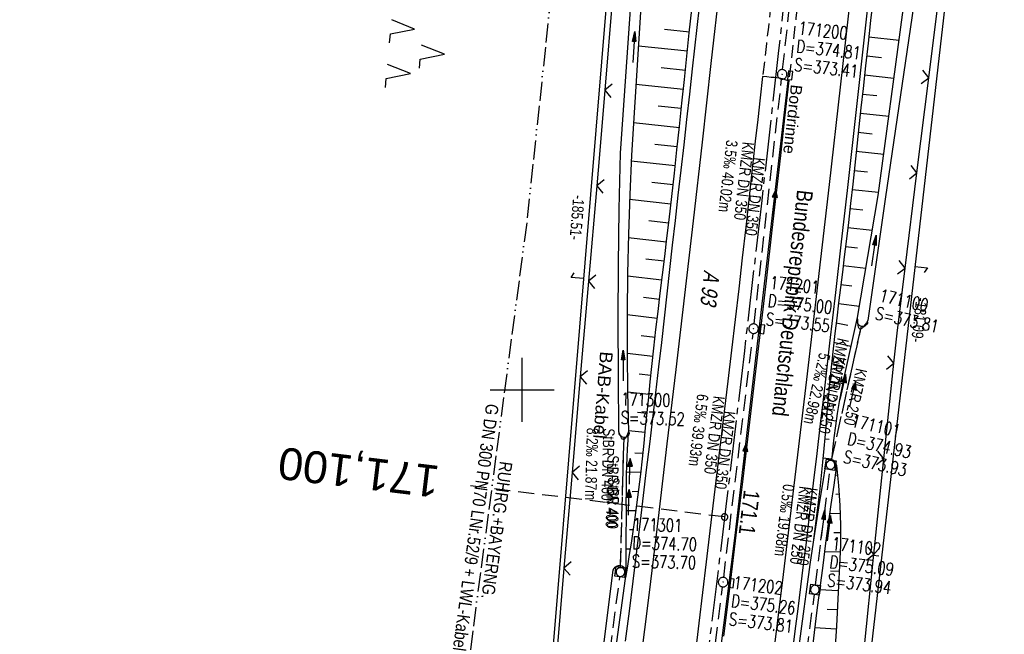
# Model space of a CAD drawing. Extents: x 509531 to 509917, y 454649 to 455599.
# Tile 14 of 26: x 509621 to 509775, y 455062 to 455158. Entities that reach past the tile are written whole.
import ezdxf
from ezdxf.enums import TextEntityAlignment as Align

# ---------------------------------------------------------------- set-up
doc = ezdxf.new("R2010")
doc.units = 0
doc.header["$LTSCALE"] = 10
doc.header["$MEASUREMENT"] = 0
for name, pattern in [('ACAD_ISO13W100', [36, 12, -3, 12, -3, 0, -3, 0, -3]), ('ACHSE', [5.5, 4, -0.5, 0.5, -0.5]), ('AUSGEZOGEN', [0]), ('LT00', [0]), ('LT11', [0.3, 0.2, -0.1]), ('LT12', [0.4, 0.3, -0.1]), ('LT17', [0.15, 0.1, -0.05]), ('STRICHLINIE2', [0.375, 0.25, -0.125])]:
    doc.linetypes.add(name, pattern=pattern)
doc.layers.get('0').update_dxf_attribs({"linetype": 'LT00'})
for name, color, linetype in [('--EK_FBR', 1, 'LT00'), ('--EK_Halt-Pfeil', 4, 'LT00'), ('--EK_Haltung', 7, 'STRICHLINIE2'), ('--EK_Haltung-Text', 140, 'LT00'), ('--EK_Schacht-Text', 5, 'LT00'), ('--EK_ST-93-1', 30, 'LT17'), ('--EL_DFK_AB_L', 21, 'LT00'), ('--EL_Halt-Pfeil', 4, 'LT00'), ('--EL_Haltung', 182, 'STRICHLINIE2'), ('--EL_Haltung-Text', 182, 'LT00'), ('-AX-093', 35, 'ACHSE'), ('-ST-93-1', 250, 'LT00'), ('ABSTAND', 8, 'LT00'), ('BAB-KABEL_TEXT', 221, 'Continuous'), ('BRD', 255, 'Continuous'), ('DFK_AB_L', 21, 'LT00'), ('DFK_BES-WEGE', 255, 'LT00'), ('DFK_KATASTER', 250, 'LT00'), ('DFK_NUTZUNG', 250, 'LT00'), ('DL', 182, 'LT12'), ('DL_PFEIL', 201, 'LT00'), ('DL_TEXT', 182, 'LT00'), ('GASLTG', 250, 'ACAD_ISO13W100'), ('GASLTG_TEXT', 250, 'Continuous'), ('MITTELSTREIFEN-Ü_LINIE', 250, 'LT11'), ('PFEIL', 140, 'AUSGEZOGEN'), ('RINNE_TEXT', 11, 'Continuous'), ('V116_AFBR_BAB', 250, 'LT00'), ('V116_BOESCH', 250, 'LT00'), ('V116_BOSCHUNG', 250, 'LT00'), ('V116_GRABEN', 250, 'LT00'), ('V116_H_BORD', 8, 'LT00'), ('V116_KA_MULD', 182, 'LT00'), ('V116_KA_PRUF', 182, 'LT00'), ('V116_LD_MARK', 250, 'LT00'), ('V116_PARK_MS', 1, 'LT00'), ('V116_RASTER', 250, 'LT00'), ('V116_SINKK', 182, 'LT00'), ('V116_UK_DURCH', 182, 'LT00'), ('V116_ZAUN', 40, 'LT00')]:
    doc.layers.add(name, color=color, linetype=linetype)
doc.styles.add('Arial', font='ARIAL.TTF')
doc.styles.add('Beschrift', font='ARIAL.TTF')
doc.styles.add('Haltungsbeschriftung', font='ARIAL.TTF', dxfattribs={"width": 0.75})
doc.styles.add('schachtbeschriftung', font='romans.shx', dxfattribs={"width": 0.75, "height": 2})
doc.styles.get("Standard").update_dxf_attribs({"font": 'ARIAL.TTF'})
doc.styles.add('Versorgungsltg', font='ARIAL.TTF', dxfattribs={"width": 0.8, "height": 2})

# ---------------------------------------------------------------- blocks, each defined once
blk = doc.blocks.new('SYMB7052')
at = {"color": 0, "linetype": 'ByBlock'}
blk.add_lwpolyline([(0, 0), (0, 0.196), (0.076, 0.156)], dxfattribs=at)
blk = doc.blocks.new('SYMB7221')
at = {"color": 0, "linetype": 'ByBlock'}
for p, q in [((0, 0.435), (-0.11, 0.065)), ((0.11, 0.065), (0, 0.435)), ((0.25, 0.065), (0.11, 0.065)), ((-0.35, -0.065), (-0.46, -0.435)), ((0.35, -0.065), (0.24, -0.435))]:
    blk.add_line(p, q, dxfattribs=at)
for points in [[(-0.1, -0.435), (-0.24, -0.435), (-0.35, -0.065)], [(0.6, -0.435), (0.46, -0.435), (0.35, -0.065)]]:
    blk.add_lwpolyline(points, dxfattribs=at)
blk = doc.blocks.new('Pfreil3')
at = {"layer": 'PFEIL'}
blk.add_hatch(color=256, dxfattribs=at).paths.add_polyline_path([(-1.55, 0.27), (-1.55, -0.27), (0, 0)])
for p, q in [((-1.55, 0), (-4.83, 0)), ((-1.55, -0.27), (-1.55, 0.27)), ((-1.55, 0.27), (0, 0)), ((0, 0), (-1.55, -0.27))]:
    blk.add_line(p, q, dxfattribs=at)
blk = doc.blocks.new('SYMB0652')
at = {"color": 0, "linetype": 'ByBlock'}
blk.add_lwpolyline([(-0.15, -0.075), (0.15, -0.075), (0.15, 0.075), (-0.15, 0.075), (-0.15, -0.075)], dxfattribs=at)
blk = doc.blocks.new('SYMB0003')
at = {"color": 0, "linetype": 'ByBlock'}
for p, q in [((-0.015712, 0), (0.010166, 0.012015)), ((0, -0.021257), (-0.015712, 0)), ((0.010166, 0.012015), (0, -0.021257))]:
    blk.add_line(p, q, dxfattribs=at)
for points in [[(-0.031395, 0.499013), (-0.093691, 0.491144), (-0.154509, 0.475528), (-0.21289, 0.452414), (-0.267913, 0.422164), (-0.318712, 0.385257), (-0.364484, 0.342274), (-0.404509, 0.293893), (-0.438154, 0.240877), (-0.464888, 0.184062), (-0.484292, 0.124345), (-0.496058, 0.062667), (-0.5, 0)], [(-0.5, 0), (-0.496058, -0.062667), (-0.484292, -0.124345), (-0.464888, -0.184062), (-0.438154, -0.240877), (-0.404509, -0.293893), (-0.364485, -0.342274), (-0.318712, -0.385257), (-0.267914, -0.422164), (-0.21289, -0.452414), (-0.154509, -0.475529), (-0.093691, -0.491144), (-0.031395, -0.499014), (0.031395, -0.499014)], [(0.5, 0), (0.496057, 0.062667), (0.484292, 0.124345), (0.464888, 0.184062), (0.438153, 0.240877), (0.404509, 0.293893), (0.364484, 0.342274), (0.318712, 0.385257), (0.267913, 0.422164), (0.21289, 0.452414), (0.154509, 0.475528), (0.093691, 0.491144), (0.031395, 0.499013), (-0.031395, 0.499013)], [(0.031395, -0.499014), (0.093691, -0.491144), (0.154509, -0.475529), (0.21289, -0.452414), (0.267914, -0.422164), (0.318712, -0.385257), (0.364485, -0.342274), (0.404509, -0.293893), (0.438154, -0.240877), (0.464889, -0.184062), (0.484292, -0.124345), (0.496058, -0.062667), (0.5, 0)]]:
    blk.add_lwpolyline(points, dxfattribs=at)
blk = doc.blocks.new('SYMB1107')
at = {"color": 0, "linetype": 'ByBlock'}
for points in [[(-0.2, 0), (-0.196157, 0.039018), (-0.184776, 0.076537), (-0.166294, 0.111114), (-0.141421, 0.141421), (-0.111114, 0.166294), (-0.076537, 0.184776), (-0.039018, 0.196157), (0, 0.2)], [(0, 0.2), (0.039018, 0.196157), (0.076537, 0.184776), (0.111114, 0.166294), (0.141421, 0.141421), (0.166294, 0.111114), (0.184776, 0.076537), (0.196157, 0.039018), (0.2, 0)]]:
    blk.add_lwpolyline(points, dxfattribs=at)
blk = doc.blocks.new('SYMB1210')
at = {"color": 0, "linetype": 'ByBlock'}
blk.add_line((0.018815, -0.179014), (0.055623, -0.17119), dxfattribs=at)
for points in [[(-0.2, -0.2), (-0.2, 0.2), (0.2, 0.2), (0.2, -0.2), (-0.2, -0.2)], [(0.018815, 0.179014), (-0.018815, 0.179014), (-0.055623, 0.17119), (-0.09, 0.155885), (-0.120444, 0.133766), (-0.145623, 0.105801), (-0.164438, 0.073213), (-0.176067, 0.037424), (-0.18, 0)], [(-0.18, 0), (-0.176067, -0.037424), (-0.164438, -0.073213), (-0.145623, -0.105801), (-0.120444, -0.133766), (-0.09, -0.155885), (-0.055623, -0.17119), (-0.018815, -0.179014), (0.018815, -0.179014)], [(0.18, 0), (0.176067, 0.037424), (0.164438, 0.073213), (0.145623, 0.105801), (0.120444, 0.133766), (0.09, 0.155885), (0.055623, 0.17119), (0.018815, 0.179014)], [(0.055623, -0.17119), (0.09, -0.155885), (0.120444, -0.133766), (0.145623, -0.105801), (0.164438, -0.073213), (0.176067, -0.037424), (0.18, 0)]]:
    blk.add_lwpolyline(points, dxfattribs=at)
blk = doc.blocks.new('SYMB0024')
at = {"color": 0, "linetype": 'ByBlock'}
for p, q in [((-0.5, 0.5), (0, 0)), ((0, 0), (0.5, 0.5))]:
    blk.add_line(p, q, dxfattribs=at)
blk = doc.blocks.new('SYMB0070')
at = {"color": 0, "linetype": 'ByBlock'}
for p, q in [((-0.5, 0), (0.2, 0)), ((0.5, 0), (0.2, 0.1)), ((0.2, 0.1), (0.2, 0)), ((0.468, 0), (0.21, 0.086)), ((0.21, 0.086), (0.21, -0.086)), ((0.21, -0.086), (0.468, 0)), ((0.22, -0.072), (0.437, 0)), ((0.23, -0.058), (0.405, 0)), ((0.24, -0.045), (0.374, 0)), ((0.342, 0), (0.25, 0.031)), ((0.25, 0.031), (0.25, -0.031)), ((0.25, -0.031), (0.342, 0)), ((0.26, -0.017), (0.31, 0)), ((0.27, -0.003), (0.279, 0))]:
    blk.add_line(p, q, dxfattribs=at)
for points in [[(0.2, 0), (0.2, -0.1), (0.5, 0)], [(0.437, 0), (0.22, 0.072), (0.22, -0.072)], [(0.405, 0), (0.23, 0.058), (0.23, -0.058)], [(0.374, 0), (0.24, 0.045), (0.24, -0.045)], [(0.31, 0), (0.26, 0.017), (0.26, -0.017)], [(0.279, 0), (0.27, 0.003), (0.27, -0.003)]]:
    blk.add_lwpolyline(points, dxfattribs=at)
blk = doc.blocks.new('SYMB2')
at = {"color": 0, "linetype": 'ByBlock', "flags": 128}
for points in [[(-0.031395, 0.499013), (-0.093691, 0.491144), (-0.154509, 0.475528), (-0.21289, 0.452414), (-0.267913, 0.422164), (-0.318712, 0.385257), (-0.364484, 0.342274), (-0.404509, 0.293893), (-0.438154, 0.240877), (-0.464888, 0.184062), (-0.484292, 0.124345), (-0.496058, 0.062667), (-0.5, 0)], [(-0.5, 0), (-0.496058, -0.062667), (-0.484292, -0.124345), (-0.464888, -0.184062), (-0.438154, -0.240877), (-0.404509, -0.293893), (-0.364485, -0.342274), (-0.318712, -0.385257), (-0.267914, -0.422164), (-0.21289, -0.452414), (-0.154509, -0.475529), (-0.093691, -0.491144), (-0.031395, -0.499014), (0.031395, -0.499014)], [(0.5, 0), (0.496057, 0.062667), (0.484292, 0.124345), (0.464888, 0.184062), (0.438153, 0.240877), (0.404509, 0.293893), (0.364484, 0.342274), (0.318712, 0.385257), (0.267913, 0.422164), (0.21289, 0.452414), (0.154509, 0.475528), (0.093691, 0.491144), (0.031395, 0.499013), (-0.031395, 0.499013)], [(0.031395, -0.499014), (0.093691, -0.491144), (0.154509, -0.475529), (0.21289, -0.452414), (0.267914, -0.422164), (0.318712, -0.385257), (0.364485, -0.342274), (0.404509, -0.293893), (0.438154, -0.240877), (0.464889, -0.184062), (0.484292, -0.124345), (0.496058, -0.062667), (0.5, 0)]]:
    blk.add_lwpolyline(points, dxfattribs=at)

msp = doc.modelspace()

# ---------------------------------------------------------------- linework, layer by layer
at = {"layer": '--EK_FBR'}
for points in [[(509754.14, 455161.33), (509753.63, 455156.6), (509753.11, 455151.87), (509752.58, 455147.14), (509751.69, 455139.16), (509750.79, 455131.17), (509749.88, 455123.19), (509748.97, 455115.24), (509748.06, 455107.3), (509747.14, 455099.35), (509746.59, 455094.7), (509746.05, 455090.06), (509745.5, 455085.41), (509744.94, 455080.77), (509744.38, 455076.13), (509743.95, 455072.67), (509743.52, 455069.2), (509743.08, 455065.74), (509742.65, 455062.28), (509742.21, 455058.82)], [(509716.17, 455060.73), (509716.76, 455065.41), (509717.34, 455070.1), (509717.91, 455074.79), (509718.48, 455079.48), (509718.97, 455083.5), (509719.46, 455087.51), (509719.94, 455091.53), (509720.43, 455095.55), (509720.9, 455099.57), (509721.37, 455103.59), (509721.81, 455107.4), (509722.24, 455111.22), (509722.67, 455115.03), (509723.1, 455118.85), (509723.52, 455122.66), (509723.95, 455126.48), (509724.4, 455130.44), (509724.85, 455134.4), (509725.3, 455138.36), (509725.75, 455142.31), (509726.2, 455146.27), (509726.64, 455150.23), (509727.01, 455153.46), (509727.36, 455156.69), (509727.71, 455159.92)], [(509741.56, 455148.37), (509741.13, 455148.52), (509740.69, 455148.65), (509740.25, 455148.75), (509739.81, 455148.81), (509739.37, 455148.86), (509738.93, 455148.89), (509738.26, 455148.96), (509737.59, 455149.04)]]:
    msp.add_lwpolyline(points, dxfattribs=at)
at = {"layer": '--EK_FBR', "color": 2}
for points in [[(509737.59, 455149.04), (509737.2, 455145.67), (509736.82, 455142.3), (509736.45, 455138.93), (509736.07, 455135.56), (509735.7, 455132.19), (509735.32, 455128.82), (509734.95, 455125.45), (509734.4, 455120.64), (509733.85, 455115.83), (509733.29, 455111.01), (509732.72, 455106.2), (509732.15, 455101.39), (509731.23, 455093.58), (509730.3, 455085.77), (509729.36, 455077.96), (509728.78, 455073.14), (509728.2, 455068.33), (509727.61, 455063.51), (509727.02, 455058.7)], [(509741.69, 455148.39), (509741.03, 455142.54), (509740.37, 455136.69), (509739.71, 455130.84), (509739.04, 455124.99), (509738.13, 455117.04), (509737.2, 455109.09), (509736.27, 455101.14), (509735.33, 455093.18), (509734.38, 455085.23), (509733.42, 455077.27), (509732.46, 455069.37), (509731.49, 455061.47)]]:
    msp.add_lwpolyline(points, dxfattribs=at)
at = {"layer": '--EK_Haltung'}
for p, q in [((509740.72, 455150.11), (509744.91, 455188.3)), ((509736.27, 455110.33), (509740.56, 455148.61)), ((509748.37, 455089.02), (509753.04, 455109.98)), ((509731.5, 455070.69), (509736.1, 455108.84)), ((509715.38, 455072.27), (509715.92, 455092.63)), ((509745.87, 455069.5), (509748.11, 455087.55)), ((509710.43, 455033.06), (509715.26, 455070.78)), ((509726.41, 455030.68), (509731.32, 455069.2)), ((509740.66, 455029.19), (509745.68, 455068.02))]:
    msp.add_line(p, q, dxfattribs=at)
at = {"layer": '--EK_ST-93-1', "ltscale": 2.5}
msp.add_line((509731.65, 455080.13), (509691.94, 455084.98), dxfattribs=at)
at = {"layer": '--EL_DFK_AB_L'}
for p, q in [((509717.89, 455217.18), (509702.66, 455033.81)), ((509770.54, 455199.1), (509750.12, 455020.68))]:
    msp.add_line(p, q, dxfattribs=at)
at = {"layer": '--EL_Haltung'}
for p, q in [((509740.72, 455150.11), (509744.91, 455188.3)), ((509736.27, 455110.33), (509740.56, 455148.61)), ((509748.37, 455089.02), (509753.04, 455109.98)), ((509731.5, 455070.69), (509736.1, 455108.84)), ((509715.38, 455072.27), (509715.92, 455092.63)), ((509745.87, 455069.5), (509748.11, 455087.55)), ((509710.43, 455033.06), (509715.26, 455070.78)), ((509726.41, 455030.68), (509731.32, 455069.2)), ((509740.66, 455029.19), (509745.68, 455068.02))]:
    msp.add_line(p, q, dxfattribs=at)
at = {"layer": '-AX-093', "ltscale": 0.2}
msp.add_lwpolyline([(509749.79, 455247.12), (509747.48, 455223.61), (509745.09, 455200.1), (509742.62, 455176.59), (509740.08, 455153.1), (509737.45, 455129.62), (509734.74, 455106.14), (509731.96, 455082.68), (509729.09, 455059.22), (509726.15, 455035.77), (509723.12, 455012.34), (509720.02, 454988.91), (509716.84, 454965.5), (509713.57, 454942.09), (509710.23, 454918.7), (509706.81, 454895.32), (509703.31, 454871.95), (509699.73, 454848.59)], dxfattribs=at)
at = {"layer": 'DFK_AB_L'}
for p, q in [((509717.89, 455217.18), (509702.66, 455033.81)), ((509770.54, 455199.1), (509750.12, 455020.68))]:
    msp.add_line(p, q, dxfattribs=at)
at = {"layer": 'DL'}
for p, q in [((509748.37, 455089.02), (509753.04, 455109.98)), ((509715.38, 455072.27), (509715.92, 455092.63))]:
    msp.add_line(p, q, dxfattribs=at)
at = {"layer": 'GASLTG', "ltscale": 0.025, "flags": 128}
msp.add_lwpolyline([(509732.41, 455588.47), (509731.56, 455550.22), (509730.86, 455531.77), (509729.98, 455496.07), (509729.82, 455473.79), (509723.14, 455402.32), (509719.99, 455370.23), (509719.32, 455359.34), (509718.22, 455346.92), (509717.58, 455329.18), (509717.03, 455313.89), (509716.01, 455279.64), (509715.62, 455261.05), (509714.41, 455253.67), (509713.55, 455245.77), (509712.75, 455238.46), (509710.11, 455214.89), (509700.77, 455126.62), (509692.79, 455066.17), (509691.9, 455059.06), (509688.48, 455033.75), (509683.04, 454993.78), (509674.83, 454936.52), (509667.27, 454889.45), (509660.75, 454850.41), (509657.9, 454839.06), (509646.1, 454798.18), (509643.65, 454788.35), (509640.96, 454775.41), (509638.39, 454763.73), (509630.01, 454722.15), (509625.52, 454700.41), (509623.56, 454684.93), (509621.45, 454670.09)], dxfattribs=at)
at = {"layer": 'MITTELSTREIFEN-Ü_LINIE', "flags": 128}
for points in [[(509758.29, 455366.36), (509757.83, 455360.62), (509757.37, 455354.88), (509756.91, 455349.14), (509756.44, 455343.4), (509755.8, 455335.68), (509755.15, 455327.96), (509754.49, 455320.24), (509754.08, 455315.44), (509753.67, 455310.64), (509753.26, 455305.84), (509752.85, 455301.05), (509752.43, 455296.25), (509752.1, 455292.34), (509751.76, 455288.44), (509751.43, 455284.53), (509751.09, 455280.63), (509750.75, 455276.72), (509750.4, 455272.82), (509749.96, 455268.02), (509749.52, 455263.22), (509749.07, 455258.42), (509748.6, 455253.62), (509748.14, 455248.82), (509747.55, 455242.87), (509746.96, 455236.93), (509746.36, 455230.98), (509745.75, 455225.04), (509745.26, 455220.24), (509744.77, 455215.44), (509744.27, 455210.64), (509743.77, 455205.85), (509743.26, 455201.05), (509742.84, 455197.12), (509742.42, 455193.19), (509742, 455189.27), (509741.57, 455185.34), (509741.15, 455181.41), (509740.73, 455177.49), (509740.46, 455174.89), (509740.19, 455172.29), (509739.92, 455169.69), (509739.64, 455167.1), (509739.36, 455164.5), (509739.07, 455161.91), (509738.78, 455159.33), (509738.49, 455156.76), (509738.19, 455154.19), (509737.89, 455151.61), (509737.59, 455149.04)], [(509762.46, 455365.97), (509761.84, 455358.41), (509761.23, 455350.86), (509760.61, 455343.3), (509760.14, 455337.5), (509759.66, 455331.69), (509759.17, 455325.89), (509758.69, 455320.08), (509758.28, 455315.28), (509757.87, 455310.47), (509757.45, 455305.67), (509757.02, 455300.87), (509756.58, 455296.07), (509756.23, 455292.22), (509755.87, 455288.37), (509755.5, 455284.52), (509755.14, 455280.68), (509754.77, 455276.83), (509754.41, 455272.98), (509754.02, 455268.89), (509753.64, 455264.8), (509753.26, 455260.72), (509752.88, 455256.63), (509752.49, 455252.54), (509752.1, 455248.45), (509751.72, 455244.53), (509751.33, 455240.6), (509750.94, 455236.68), (509750.55, 455232.75), (509750.15, 455228.83), (509749.76, 455224.9), (509749.36, 455220.87), (509748.96, 455216.85), (509748.55, 455212.82), (509748.15, 455208.79), (509747.74, 455204.76), (509747.33, 455200.73), (509746.85, 455196.01), (509746.35, 455191.28), (509745.85, 455186.55), (509745.35, 455181.83), (509744.84, 455177.1), (509744.42, 455173.18), (509744, 455169.26), (509743.58, 455165.33), (509743.15, 455161.41), (509742.79, 455158.15), (509742.42, 455154.9), (509742.06, 455151.64), (509741.69, 455148.39)]]:
    msp.add_lwpolyline(points, dxfattribs=at)
at = {"layer": 'V116_AFBR_BAB'}
for points in [[(509754.14, 455161.33), (509753.63, 455156.6), (509753.11, 455151.87), (509752.58, 455147.14), (509751.69, 455139.16), (509750.79, 455131.17), (509749.88, 455123.19), (509748.97, 455115.24), (509748.06, 455107.3), (509747.14, 455099.35), (509746.59, 455094.7), (509746.05, 455090.06), (509745.5, 455085.41), (509744.94, 455080.77), (509744.38, 455076.13), (509743.95, 455072.67), (509743.52, 455069.2), (509743.08, 455065.74), (509742.65, 455062.28), (509742.21, 455058.82)], [(509716.17, 455060.73), (509716.76, 455065.41), (509717.34, 455070.1), (509717.91, 455074.79), (509718.48, 455079.48), (509718.97, 455083.5), (509719.46, 455087.51), (509719.94, 455091.53), (509720.43, 455095.55), (509720.9, 455099.57), (509721.37, 455103.59), (509721.81, 455107.4), (509722.24, 455111.22), (509722.67, 455115.03), (509723.1, 455118.85), (509723.52, 455122.66), (509723.95, 455126.48), (509724.4, 455130.44), (509724.85, 455134.4), (509725.3, 455138.36), (509725.75, 455142.31), (509726.2, 455146.27), (509726.64, 455150.23), (509727.01, 455153.46), (509727.36, 455156.69), (509727.71, 455159.92)]]:
    msp.add_lwpolyline(points, dxfattribs=at)
at = {"layer": 'V116_AFBR_BAB', "color": 0}
for points in [[(509737.59, 455149.04), (509737.2, 455145.67), (509736.82, 455142.3), (509736.45, 455138.93), (509736.07, 455135.56), (509735.7, 455132.19), (509735.32, 455128.82), (509734.95, 455125.45), (509734.4, 455120.64), (509733.85, 455115.83), (509733.29, 455111.01), (509732.72, 455106.2), (509732.15, 455101.39), (509731.23, 455093.58), (509730.3, 455085.77), (509729.36, 455077.96), (509728.78, 455073.14), (509728.2, 455068.33), (509727.61, 455063.51), (509727.02, 455058.7)], [(509741.69, 455148.39), (509741.03, 455142.54), (509740.37, 455136.69), (509739.71, 455130.84), (509739.04, 455124.99), (509738.13, 455117.04), (509737.2, 455109.09), (509736.27, 455101.14), (509735.33, 455093.18), (509734.38, 455085.23), (509733.42, 455077.27), (509732.46, 455069.37), (509731.49, 455061.47)]]:
    msp.add_lwpolyline(points, dxfattribs=at)
at = {"layer": 'V116_BOESCH'}
for points in [[(509754.89, 455161.31), (509754.48, 455157.77), (509754.08, 455154.22), (509753.68, 455150.67), (509753.29, 455147.13), (509752.96, 455144.14), (509752.64, 455141.14), (509752.32, 455138.15), (509752, 455135.16), (509751.67, 455132.17), (509751.34, 455129.18), (509751, 455126.19), (509750.65, 455123.2), (509750.36, 455120.81), (509750.07, 455118.41), (509749.77, 455116.02), (509749.47, 455113.62), (509749.18, 455111.23), (509748.89, 455108.84), (509748.62, 455106.44), (509748.35, 455104.04), (509748.1, 455101.64), (509747.88, 455099.24), (509747.73, 455097.56), (509747.59, 455095.88), (509747.45, 455094.19), (509747.3, 455092.51), (509747.15, 455090.83), (509746.95, 455088.73), (509746.74, 455086.63), (509746.51, 455084.54), (509746.27, 455082.44), (509746.02, 455080.35), (509745.76, 455078.26), (509745.51, 455076.17)], [(509716.2, 455070.67), (509716.5, 455072.46), (509716.79, 455074.26), (509717.08, 455076.05), (509717.35, 455077.85), (509717.62, 455079.65), (509717.95, 455082.05), (509718.25, 455084.44), (509718.53, 455086.85), (509718.8, 455089.25), (509719.05, 455091.66), (509719.3, 455094.06), (509719.54, 455096.47), (509719.78, 455098.88), (509720.02, 455101.29), (509720.27, 455103.69), (509720.59, 455106.56), (509720.91, 455109.43), (509721.25, 455112.29), (509721.59, 455115.15), (509721.93, 455118.01), (509722.28, 455120.88), (509722.62, 455123.74), (509722.96, 455126.6), (509723.38, 455130.25), (509723.79, 455133.91), (509724.19, 455137.56), (509724.59, 455141.22), (509724.97, 455144.87), (509725.36, 455148.53), (509725.75, 455152.19), (509726.13, 455155.84), (509726.53, 455159.5)], [(509748.42, 455089.14), (509748.49, 455089.88), (509748.56, 455090.61), (509748.77, 455092.52), (509749.02, 455094.41), (509749.31, 455096.31), (509749.63, 455098.2), (509749.98, 455100.08), (509750.35, 455101.96), (509750.74, 455103.84), (509751.15, 455105.72), (509751.58, 455107.59), (509752.01, 455109.46), (509752.44, 455111.34)], [(509716.2, 455070.67), (509716.24, 455072.93), (509716.26, 455075.2), (509716.28, 455077.46), (509716.29, 455079.73), (509716.29, 455081.14), (509716.28, 455082.54), (509716.29, 455083.95), (509716.3, 455085.36), (509716.32, 455086.77), (509716.36, 455088.11), (509716.41, 455089.45), (509716.48, 455090.79), (509716.55, 455092.12), (509716.62, 455093.46)], [(509749.13, 455088.16), (509749.44, 455085.06), (509749.65, 455081.95), (509749.77, 455078.84), (509749.79, 455075.72), (509749.62, 455072.56), (509749.46, 455069.4), (509749.29, 455066.24), (509749.12, 455063.08), (509748.94, 455059.92), (509748.74, 455056.76), (509748.54, 455053.6), (509748.33, 455050.45), (509748.09, 455047.29), (509747.81, 455043.65), (509747.5, 455040.02), (509747.17, 455036.38), (509746.83, 455032.74), (509746.47, 455029.11), (509746.11, 455025.48), (509745.74, 455021.84), (509745.36, 455018.21), (509744.98, 455014.58)]]:
    msp.add_lwpolyline(points, dxfattribs=at)
at = {"layer": 'V116_BOSCHUNG'}
for p, q in [((509726.14, 455155.94), (509722.25, 455156.35)), ((509754.2, 455155.25), (509758.92, 455154.69)), ((509725.83, 455152.96), (509718.17, 455153.76)), ((509753.86, 455152.26), (509756.19, 455151.99)), ((509725.51, 455149.98), (509721.75, 455150.37)), ((509753.52, 455149.27), (509758.12, 455148.76)), ((509725.2, 455146.99), (509717.79, 455147.77)), ((509753.19, 455146.27), (509755.46, 455146.03)), ((509724.88, 455144.01), (509721.24, 455144.39)), ((509752.87, 455143.29), (509757.32, 455142.82)), ((509724.57, 455141.02), (509717.41, 455141.78)), ((509752.55, 455140.31), (509754.73, 455140.08)), ((509724.25, 455138.04), (509720.73, 455138.41)), ((509752.23, 455137.33), (509756.52, 455136.87)), ((509723.92, 455135.05), (509717.05, 455135.8)), ((509751.91, 455134.34), (509754.01, 455134.12)), ((509723.59, 455132.06), (509720.25, 455132.43)), ((509751.58, 455131.36), (509755.71, 455130.92)), ((509723.25, 455129.06), (509716.79, 455129.81)), ((509751.25, 455128.39), (509753.24, 455128.17)), ((509722.9, 455126.08), (509719.79, 455126.44)), ((509750.91, 455125.42), (509754.73, 455124.98)), ((509722.55, 455123.1), (509716.59, 455123.79)), ((509750.56, 455122.45), (509752.4, 455122.23)), ((509722.19, 455120.13), (509719.35, 455120.45)), ((509750.2, 455119.47), (509753.73, 455119.05)), ((509721.83, 455117.15), (509716.46, 455117.77)), ((509749.83, 455116.49), (509751.53, 455116.29)), ((509721.47, 455114.17), (509718.95, 455114.46)), ((509749.46, 455113.51), (509752.74, 455113.12)), ((509721.12, 455111.19), (509716.4, 455111.74)), ((509750.91, 455110.06), (509749.08, 455110.42)), ((509720.77, 455108.21), (509718.58, 455108.46)), ((509751.4, 455106.8), (509748.73, 455107.4)), ((509720.44, 455105.24), (509716.4, 455105.68)), ((509749.57, 455104.14), (509748.39, 455104.39)), ((509720.12, 455102.26), (509718.28, 455102.46)), ((509750.15, 455100.96), (509748.08, 455101.38)), ((509719.82, 455099.29), (509716.48, 455099.63)), ((509748.7, 455098.19), (509747.8, 455098.35)), ((509719.52, 455096.3), (509718.03, 455096.45)), ((509749.12, 455095.1), (509747.54, 455095.33)), ((509719.22, 455093.32), (509716.62, 455093.58)), ((509748.01, 455092.23), (509747.29, 455092.31)), ((509717.62, 455090.19), (509718.89, 455090.09)), ((509748.43, 455089.18), (509747.01, 455089.31)), ((509716.33, 455087.18), (509718.56, 455087.12)), ((509749.29, 455086.67), (509748.91, 455086.63)), ((509717.18, 455084.14), (509718.21, 455084.15)), ((509749.54, 455083.68), (509749.01, 455083.64)), ((509716.28, 455081.14), (509717.83, 455081.16)), ((509749.71, 455080.67), (509748.07, 455080.6)), ((509716.78, 455078.18), (509717.4, 455078.16)), ((509749.78, 455077.64), (509748.72, 455077.63)), ((509716.26, 455075.15), (509716.94, 455075.16)), ((509749.73, 455074.62), (509747.26, 455074.68)), ((509749.57, 455071.59), (509748.22, 455071.66)), ((509749.42, 455068.59), (509746.49, 455068.74)), ((509749.26, 455065.59), (509747.69, 455065.68)), ((509749.09, 455062.58), (509745.75, 455062.79))]:
    msp.add_line(p, q, dxfattribs=at)
at = {"layer": 'V116_GRABEN'}
for points in [[(509752.44, 455111.34), (509755.64, 455130.42), (509759.46, 455158.66), (509762.99, 455183.67), (509766.67, 455209.03), (509770.27, 455233.79), (509773.55, 455258.35)], [(509775.37, 455257.97), (509771.69, 455233.34), (509767.84, 455208.81), (509764.36, 455183.14), (509760.92, 455158.19), (509756.82, 455130.18), (509754.05, 455110.85)], [(509715.12, 455093.42), (509715.04, 455102.14), (509715.02, 455110.86), (509715.06, 455119.58), (509715.17, 455128.3), (509715.35, 455137.01), (509717.13, 455162.56), (509718.98, 455191.31), (509720.65, 455216.59), (509720.9, 455220.33), (509721.16, 455224.08), (509721.41, 455227.82), (509721.67, 455231.57), (509721.92, 455235.32), (509722.17, 455239.06), (509722.41, 455242.81)], [(509718.72, 455162.47), (509717.1, 455136.74), (509716.81, 455130.56), (509716.6, 455124.38), (509716.47, 455118.2), (509716.4, 455112.01), (509716.4, 455105.83), (509716.48, 455099.65), (509716.62, 455093.46)], [(509754.05, 455110.85), (509753.81, 455110.5), (509753.57, 455110.18), (509753.35, 455109.89), (509753.14, 455109.67), (509752.96, 455109.54), (509752.81, 455109.51), (509752.69, 455109.61), (509752.6, 455109.82), (509752.54, 455110.12), (509752.49, 455110.49), (509752.46, 455110.9), (509752.44, 455111.34)], [(509716.62, 455093.46), (509716.47, 455093.09), (509716.31, 455092.76), (509716.15, 455092.48), (509716, 455092.3), (509715.84, 455092.23), (509715.7, 455092.31), (509715.55, 455092.49), (509715.41, 455092.75), (509715.27, 455093.07), (509715.12, 455093.42)], [(509747.41, 455088.36), (509747.62, 455088.61), (509747.84, 455088.83), (509748.04, 455089.01), (509748.24, 455089.12), (509748.42, 455089.14), (509748.58, 455089.07), (509748.73, 455088.91), (509748.87, 455088.69), (509749, 455088.44), (509749.13, 455088.16)], [(509747.41, 455088.36), (509746.93, 455085.31), (509746.45, 455082.26), (509745.97, 455079.22), (509745.51, 455076.17), (509744.99, 455072.7), (509744.49, 455069.22), (509744.01, 455065.75), (509743.55, 455062.27), (509743.11, 455058.79)], [(509749.13, 455088.16), (509748.7, 455085.13), (509748.27, 455082.1), (509747.85, 455079.07), (509747.44, 455076.04), (509746.98, 455072.54), (509746.53, 455069.04), (509746.09, 455065.54), (509745.66, 455062.04), (509745.24, 455058.53)], [(509708.02, 455022.22), (509714.25, 455071.8), (509714.37, 455072.06), (509714.54, 455072.27), (509714.77, 455072.43), (509715.04, 455072.52), (509715.31, 455072.54), (509715.59, 455072.48), (509715.83, 455072.35), (509716.03, 455072.15), (509716.17, 455071.91), (509716.24, 455071.64), (509709.46, 455022.1)]]:
    msp.add_lwpolyline(points, dxfattribs=at)
at = {"layer": 'V116_H_BORD'}
msp.add_lwpolyline([(509670.66, 454664.7), (509674.96, 454688.09), (509687.23, 454758.89), (509698.82, 454829.81), (509713.11, 454924.89), (509723.03, 454996.44), (509723.98, 455003.69), (509724.84, 455010.38), (509725.66, 455016.58), (509733.3, 455077.25), (509741.56, 455148.37)], dxfattribs=at)
at = {"layer": 'V116_LD_MARK'}
for points in [[(509739.96, 455249.71), (509738.73, 455237.38), (509737.47, 455225.04), (509736.2, 455212.71), (509734.9, 455200.38), (509733.58, 455188.05), (509732.24, 455175.72), (509730.89, 455163.4), (509729.51, 455151.08), (509728.12, 455138.76), (509726.71, 455126.44), (509725.37, 455114.82), (509724.01, 455103.19), (509722.63, 455091.58), (509721.24, 455079.96), (509719.83, 455068.34), (509718.4, 455056.73)], [(509760.23, 455247.25), (509759.14, 455236.15), (509758.03, 455225.04), (509756.89, 455213.94), (509755.74, 455202.84), (509754.57, 455191.74), (509753.39, 455180.65), (509752.18, 455169.55), (509750.96, 455158.46), (509749.72, 455147.37), (509748, 455132.11), (509746.24, 455116.86), (509744.46, 455101.61), (509742.65, 455086.37), (509740.8, 455071.12), (509738.93, 455055.89)]]:
    msp.add_lwpolyline(points, dxfattribs=at)
at = {"layer": 'V116_PARK_MS'}
msp.add_line((509741.69, 455148.39), (509741.56, 455148.37), dxfattribs=at)
msp.add_lwpolyline([(509741.56, 455148.37), (509741.13, 455148.52), (509740.69, 455148.65), (509740.25, 455148.75), (509739.81, 455148.81), (509739.37, 455148.86), (509738.93, 455148.89), (509738.26, 455148.96), (509737.59, 455149.04)], dxfattribs=at)
at = {"layer": 'V116_RASTER'}
for p, q in [((509700, 455095), (509700, 455105)), ((509695, 455100), (509705, 455100))]:
    msp.add_line(p, q, dxfattribs=at)
at = {"layer": 'V116_ZAUN'}
for p, q in [((509763.57, 455148.83), (509765.42, 455163.72)), ((509714.17, 455161.83), (509712.92, 455146.88)), ((509761.72, 455133.95), (509763.57, 455148.83)), ((509759.86, 455119.06), (509761.72, 455133.95)), ((509711.66, 455131.93), (509710.37, 455116.99)), ((509710.37, 455116.99), (509709.09, 455102.04)), ((509756.55, 455089.25), (509758.1, 455104.17)), ((509709.09, 455102.04), (509707.81, 455087.1)), ((509754.99, 455074.33), (509756.55, 455089.25)), ((509707.81, 455087.1), (509706.53, 455072.15)), ((509753.44, 455059.41), (509754.99, 455074.33)), ((509706.53, 455072.15), (509705.25, 455057.21))]:
    msp.add_line(p, q, dxfattribs=at)
for points in [[(509712.92, 455146.88), (509712.07, 455136.8), (509711.66, 455131.93)], [(509758.1, 455104.17), (509758.6, 455108.88), (509759.86, 455119.06)]]:
    msp.add_lwpolyline(points, dxfattribs=at)

# ---------------------------------------------------------------- block references
at = {"layer": '--EK_Halt-Pfeil', "yscale": 4, "zscale": 4}
for p, xscale, rotation in [((509739.41, 455129.36), 4.000000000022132, 83.60341999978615), ((509751.68, 455099.29), 3.999999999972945, 77.42743000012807), ((509734.79, 455089.64), 4.00000000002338, 83.13448999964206), ((509716.82, 455087.28), 3.999999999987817, 88.49063000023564), ((509747.98, 455078.4), 4.000000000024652, 82.89994999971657)]:
    msp.add_blockref('SYMB0070', p, dxfattribs=dict(at, xscale=xscale, rotation=rotation))
at = {"layer": '--EL_Halt-Pfeil', "yscale": 4, "zscale": 4}
for p, xscale, rotation in [((509739.41, 455129.36), 4.000000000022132, 83.60341999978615), ((509751.68, 455099.29), 3.999999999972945, 77.42743000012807), ((509734.79, 455089.64), 4.00000000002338, 83.13448999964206), ((509716.65, 455082.43), 3.999999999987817, 88.49063000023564), ((509747.98, 455078.4), 4.000000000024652, 82.89994999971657)]:
    msp.add_blockref('SYMB0070', p, dxfattribs=dict(at, xscale=xscale, rotation=rotation))
at = {"layer": '-ST-93-1', "rotation": 274.1956499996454}
msp.add_blockref('SYMB2', (509731.65, 455080.13), dxfattribs=at)
at = {"layer": 'DFK_KATASTER', "xscale": 10, "yscale": 10, "zscale": 10}
for p, rotation in [((509709.61, 455117.45), 85.25180001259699), ((509761.4, 455119.3), 263.4716599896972)]:
    msp.add_blockref('SYMB7052', p, dxfattribs=dict(at, rotation=rotation))
at = {"layer": 'DFK_NUTZUNG', "xscale": 10.00000000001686, "yscale": 10, "zscale": 10, "rotation": 264.7377100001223}
msp.add_blockref('SYMB7221', (509683.51, 455152.9), dxfattribs=at)
at = {"layer": 'DL_PFEIL', "yscale": 4, "zscale": 4}
for p, xscale, rotation in [((509750.14, 455100.44), 3.999999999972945, 77.42743000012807), ((509716.65, 455082.43), 3.999999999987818, 88.49063000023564)]:
    msp.add_blockref('SYMB0070', p, dxfattribs=dict(at, xscale=xscale, rotation=rotation))
at = {"layer": 'PFEIL'}
for p, rotation in [((509717.59, 455156.05), 86.34386132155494), ((509755.32, 455124.19), 81.54077124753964), ((509715.8, 455106.24), 90), ((509747.32, 455081.26), 81.73530547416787)]:
    msp.add_blockref('Pfreil3', p, dxfattribs=dict(at, rotation=rotation))
at = {"layer": 'V116_KA_MULD', "zscale": 3.8}
for p, xscale, yscale, rotation in [((509748.21, 455088.29), 3.799999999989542, 3.799999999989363, 261.0308913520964), ((509715.36, 455071.52), 3.799999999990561, 3.799999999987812, 262.2092517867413), ((509745.77, 455068.76), 3.799999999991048, 3.799999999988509, 263.1017135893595)]:
    msp.add_blockref('SYMB1210', p, dxfattribs=dict(at, xscale=xscale, yscale=yscale, rotation=rotation))
at = {"layer": 'V116_KA_PRUF', "xscale": 1.500000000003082, "yscale": 1.5, "zscale": 1.5, "rotation": 263.7512999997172}
for p in [(509740.64, 455149.36), (509736.18, 455109.58), (509731.41, 455069.94)]:
    msp.add_blockref('SYMB0003', p, dxfattribs=at)
at = {"layer": 'V116_SINKK', "zscale": 4.5}
for p, xscale, yscale, rotation in [((509741.91, 455149.19), 4.50000000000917, 4.50000000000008, 263.5733617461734), ((509737.52, 455109.5), 4.500000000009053, 4.500000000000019, 263.3089216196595), ((509732.75, 455069.77), 4.500000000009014, 4.499999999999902, 262.9994769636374)]:
    msp.add_blockref('SYMB0652', p, dxfattribs=dict(at, xscale=xscale, yscale=yscale, rotation=rotation))
at = {"layer": 'V116_UK_DURCH', "zscale": 4}
for p, xscale, yscale, rotation in [((509753.21, 455110.72), 4.000000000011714, 3.9999999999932, 171.1685872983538), ((509715.94, 455093.38), 4.000000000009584, 4.000000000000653, 176.2506601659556)]:
    msp.add_blockref('SYMB1107', p, dxfattribs=dict(at, xscale=xscale, yscale=yscale, rotation=rotation))
at = {"layer": 'V116_ZAUN', "yscale": 2.099999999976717, "zscale": 2.1}
for p, xscale, rotation in [((509763.57, 455148.83), 2.100000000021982, 82.90148000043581), ((509712.92, 455146.88), 2.100000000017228, 265.2062100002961), ((509761.72, 455133.95), 2.100000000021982, 82.90148000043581), ((509711.66, 455131.93), 2.10000000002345, 265.1013299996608), ((509759.86, 455119.06), 2.100000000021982, 82.90148000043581), ((509710.37, 455116.99), 2.10000000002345, 265.1013299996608), ((509758.1, 455104.17), 2.09999999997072, 84.0450400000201), ((509709.09, 455102.04), 2.10000000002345, 265.1013299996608), ((509756.55, 455089.25), 2.09999999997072, 84.0450400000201), ((509707.81, 455087.1), 2.10000000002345, 265.1013299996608), ((509754.99, 455074.33), 2.09999999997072, 84.0450400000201), ((509706.53, 455072.15), 2.10000000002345, 265.1013299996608)]:
    msp.add_blockref('SYMB0024', p, dxfattribs=dict(at, xscale=xscale, rotation=rotation))

# ---------------------------------------------------------------- texts
at = {"layer": '--EK_Haltung-Text', "style": 'Haltungsbeschriftung', "width": 0.75}
for s, rotation, p in [('3.5‰ 40.02m', -96.3966, (509731.93, 455139.15)), ('KMZR DN 350', -96.3966, (509734.47, 455138.86)), ('5.2‰ 22.98m', -102.5726, (509746.45, 455105.91)), ('KMZR DN 250', -102.5726, (509748.95, 455105.36)), ('6.5‰ 39.93m', -96.8655, (509727.36, 455099.43)), ('KMZR DN 350', -96.8655, (509729.9, 455099.13)), ('8.2‰ 21.87m', -91.5094, (509710.11, 455094.09)), ('StBR DN 400', -91.5094, (509712.67, 455094.02)), ('0.5‰ 19.68m', -97.1001, (509740.82, 455085.34)), ('KMZR DN 250', -97.1001, (509743.36, 455085.02))]:
    msp.add_text(s, height=1.8, rotation=rotation, dxfattribs=at).set_placement(p)
at = {"layer": '--EK_Schacht-Text', "style": 'schachtbeschriftung', "width": 0.75}
for s, rotation, p in [('171200', -6.2532, (509743.09, 455155.64)), ('D=374.81', -6.2532, (509742.78, 455152.78)), ('S=373.41', -6.2532, (509742.46, 455149.91)), ('171201', -6.3966, (509738.65, 455115.86)), ('171100', -12.5691, (509755.71, 455113.88)), ('D=375.00', -6.3966, (509738.33, 455113)), ('S=373.55', -6.3966, (509738.01, 455110.13)), ('S=373.81', -12.5691, (509755.08, 455111.07)), ('171300', -1.5129, (509715.44, 455097.58)), ('S=373.52', -1.5129, (509715.37, 455094.7)), ('171101', -12.5726, (509751.33, 455094.26)), ('D=374.93', -12.5726, (509750.7, 455091.45)), ('S=373.93', -12.5726, (509750.08, 455088.64)), ('171301', -1.5094, (509717.28, 455077.99)), ('D=374.70', -1.5094, (509717.21, 455075.11)), ('171102', -7.1, (509748.31, 455075)), ('S=373.70', -1.5094, (509717.13, 455072.23)), ('D=375.09', -7.1, (509747.96, 455072.15)), ('171202', -6.8655, (509732.92, 455068.93)), ('S=373.94', -7.1, (509747.6, 455069.29)), ('D=375.26', -6.8655, (509732.57, 455066.07)), ('S=373.81', -6.8655, (509732.23, 455063.21))]:
    msp.add_text(s, height=2, rotation=rotation, dxfattribs=at).set_placement(p)
at = {"layer": '--EK_ST-93-1', "style": 'Beschrift'}
msp.add_text('171,100', height=5, rotation=-186.8887, dxfattribs=at).set_placement((509686.98, 455085.59), align=Align.MIDDLE_LEFT)
at = {"layer": '--EL_Haltung-Text', "style": 'Haltungsbeschriftung', "width": 0.75}
for s, rotation, p in [('KMZR DN 350', -96.3966, (509736.23, 455136.42)), ('KMZR DN 250', -102.5726, (509749.33, 455108.23)), ('KMZR DN 350', -96.8655, (509731.58, 455096.77)), ('StBR DN 400', -91.5094, (509713.33, 455089.8)), ('KMZR DN 250', -97.1001, (509744.45, 455084.83))]:
    msp.add_text(s, height=1.8, rotation=rotation, dxfattribs=at).set_placement(p)
at = {"layer": '-ST-93-1', "style": 'Beschrift', "width": 0.8}
msp.add_text('  171.1', height=2.5, rotation=-96.8882, dxfattribs=at).set_placement((509734.87, 455085.98))
at = {"layer": 'ABSTAND', "width": 0.75}
for s, rotation, p in [(' -185.51-', -94.7447, (509708.03, 455131.06)), (' -181.09-', -96.5283, (509761.66, 455115.04))]:
    msp.add_text(s, height=1.8, rotation=rotation, dxfattribs=at).set_placement(p)
at = {"layer": 'BAB-KABEL_TEXT', "insert": (509711.62, 455099.27), "char_height": 2, "attachment_point": 8, "rotation": 265.4514, "style": 'Beschrift'}
msp.add_mtext('BAB-Kabel', dxfattribs=at)
at = {"layer": 'BRD', "insert": (509742.25, 455131.46), "char_height": 2.5, "attachment_point": 7, "rotation": 263.6173, "style": 'Beschrift'}
msp.add_mtext('{\\W0.8;Bundesrepublik Deutschland}', dxfattribs=at)
at = {"layer": 'DFK_BES-WEGE', "oblique": 13.754, "width": 0.75}
msp.add_text('A 93', height=2.5, rotation=264.1004, dxfattribs=at).set_placement((509728.42, 455118.81))
at = {"layer": 'DL_TEXT', "style": 'Haltungsbeschriftung', "width": 0.75}
for s, rotation, p in [('KMZR 250', -102.5726, (509752.21, 455103.49)), ('StBR 400', -91.5094, (509713.42, 455086.37))]:
    msp.add_text(s, height=1.8, rotation=rotation, dxfattribs=at).set_placement(p)
at = {"layer": 'GASLTG_TEXT', "insert": (509694.38, 455078.27), "char_height": 2, "attachment_point": 5, "rotation": 262.2649, "style": 'Versorgungsltg'}
msp.add_mtext('{\\fArial|b0|i0|c238|p34;RUHRG.+BAYERNG.\\PG DN 300} {\\fArial|b0|i0|c238|p34;PN70 LNr.52/9 + LWL-Kabel}', dxfattribs=at)
at = {"layer": 'RINNE_TEXT', "insert": (509742, 455147.84), "char_height": 1.8, "attachment_point": 7, "rotation": 263.5338, "style": 'Arial'}
msp.add_mtext('Bordrinne', dxfattribs=at)

doc.saveas('drawing.dxf')
